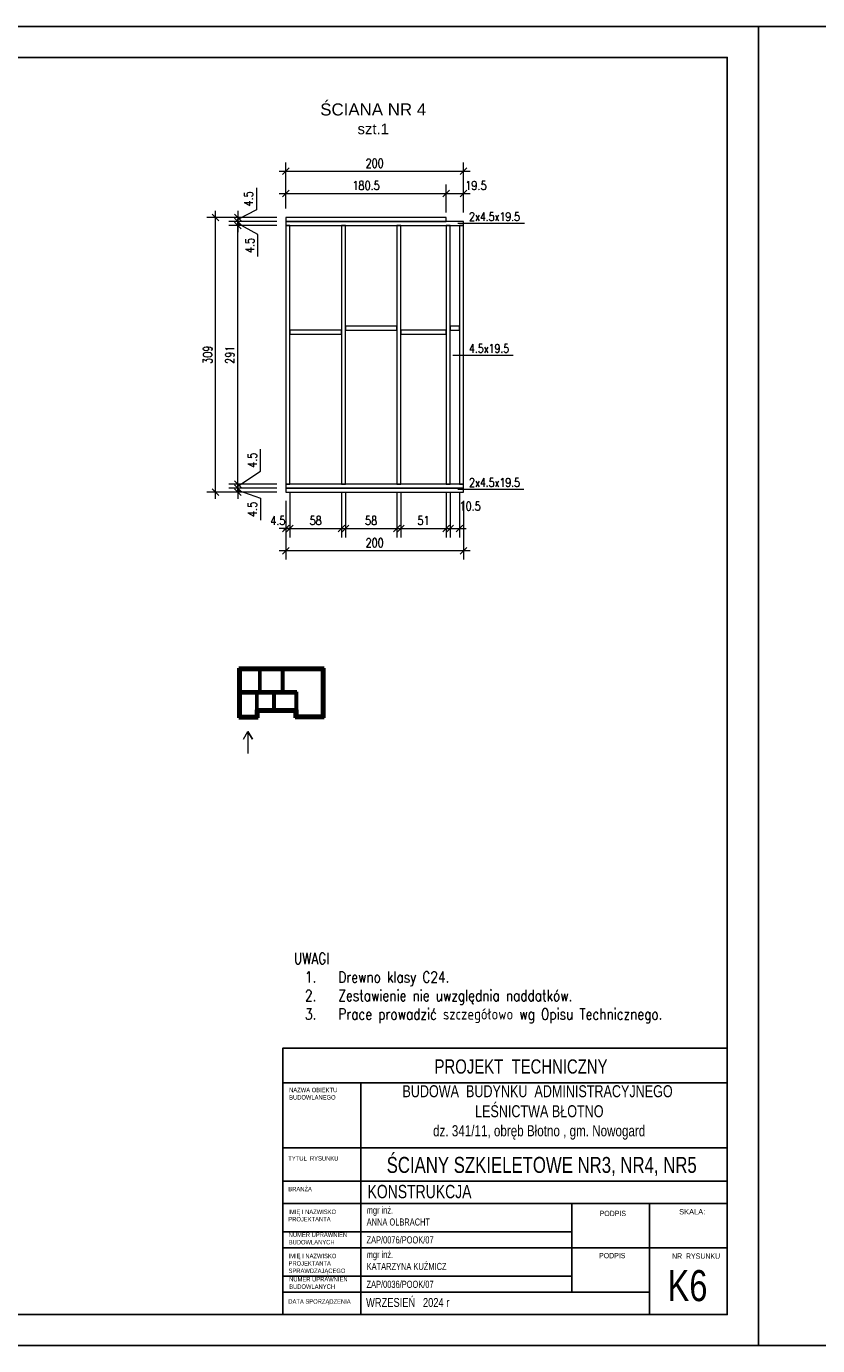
# Model space of a CAD drawing. Header units: inches. Extents: x 72095 to 82628, y -36879 to -32162.
# Tile 27 of 34: x 77604 to 78495, y -35263 to -33778. Entities that reach past the tile are written whole.
import ezdxf
from ezdxf.enums import TextEntityAlignment as Align

# ---------------------------------------------------------------- set-up
doc = ezdxf.new("R2010")
doc.units = ezdxf.units.IN
doc.header["$MEASUREMENT"] = 0
doc.layers.add('_tabelka', color=4, linetype='Continuous')
for name, color, linetype, lineweight in [('Drewno', 2, 'Continuous', 20), ('Opisy', 4, 'Continuous', 20), ('WYMIARY', 6, 'Continuous', 15), ('Ściany nośne', 5, 'Continuous', 50)]:
    doc.layers.add(name, color=color, linetype=linetype, lineweight=lineweight)
doc.styles.add('1-500', font='arial.ttf', dxfattribs={"width": 0.75, "height": 1.25})
doc.styles.add('1. Simplex', font='simplex.shx', dxfattribs={"width": 0.8})
doc.styles.add('Arial', font='arial.ttf')
doc.styles.add('Arial narrow', font='arial.ttf', dxfattribs={"width": 0.75})
doc.styles.add('STYL-1', font='arial.ttf', dxfattribs={"width": 0.75})
doc.dimstyles.new('1_50', dxfattribs={"dimscale": 50, "dimtxt": 0.2, "dimasz": 0.15, "dimexe": 0.2, "dimexo": 0.2, "dimgap": 0.08, "dimtad": 1, "dimdec": 1, "dimzin": 9, "dimdsep": 46, "dimtxsty": '1. Simplex', "dimblk": 'OBLIQUE', "dimcen": 0.15, "dimdle": 0.15, "dimclrd": 256, "dimclre": 256, "dimclrt": 4, "dimadec": 1, "dimazin": 0, "dimtfac": 1, "dimtdec": 0, "dimtmove": 1, "dimatfit": 3, "dimfxl": 1, "dimlwd": -1, "dimlwe": -1, "dimarcsym": 0})

# ---------------------------------------------------------------- blocks, each defined once
blk = doc.blocks.new('_Oblique')
at = {"color": 0, "linetype": 'ByBlock', "lineweight": -2}
blk.add_line((-0.5, -0.5), (0.5, 0.5), dxfattribs=at)
blk = doc.blocks.new('*D316')
at = {"layer": 'Defpoints', "color": 0, "transparency": 16777216}
for p in [(77842.2, -34297.6), (77896.2, -34297.6), (77896.2, -34302.1)]:
    blk.add_point(p, dxfattribs=at)
at = {"layer": 'WYMIARY', "transparency": 16777216}
for p, q in [((77886.2, -34297.6), (77832.2, -34297.6)), ((77886.2, -34302.1), (77832.2, -34302.1)), ((77842.2, -34297.6), (77842.2, -34290.1)), ((77842.2, -34302.1), (77842.2, -34297.6)), ((77842.2, -34302.1), (77842.2, -34297.6)), ((77842.2, -34299.9), (77867.6, -34309.2)), ((77842.2, -34302.1), (77842.2, -34309.6)), ((77867.6, -34309.2), (77867.6, -34333.9))]:
    blk.add_line(p, q, dxfattribs=at)
at = {"layer": 'WYMIARY', "transparency": 16777216, "xscale": 7.5, "yscale": 7.5, "zscale": 7.5}
for p, rotation in [((77842.2, -34297.6), 270), ((77842.2, -34302.1), 90)]:
    blk.add_blockref('_Oblique', p, dxfattribs=dict(at, rotation=rotation))
at = {"layer": 'WYMIARY', "color": 4, "transparency": 16777216, "insert": (77858.6, -34321.6), "char_height": 10, "attachment_point": 5, "rotation": 90, "style": '1. Simplex'}
blk.add_mtext('4.5', dxfattribs=at)
blk = doc.blocks.new('*D317')
at = {"layer": 'Defpoints', "color": 0, "transparency": 16777216}
for p in [(77842.2, -34293.1), (77896.2, -34293.1), (77896.2, -34297.6)]:
    blk.add_point(p, dxfattribs=at)
at = {"layer": 'WYMIARY', "transparency": 16777216}
for p, q in [((77867.6, -34278.7), (77867.6, -34253.9)), ((77842.2, -34295.4), (77867.6, -34278.7)), ((77842.2, -34293.1), (77842.2, -34285.6)), ((77886.2, -34293.1), (77832.2, -34293.1)), ((77886.2, -34297.6), (77832.2, -34297.6)), ((77842.2, -34297.6), (77842.2, -34293.1)), ((77842.2, -34297.6), (77842.2, -34293.1)), ((77842.2, -34297.6), (77842.2, -34305.1))]:
    blk.add_line(p, q, dxfattribs=at)
at = {"layer": 'WYMIARY', "transparency": 16777216, "xscale": 7.5, "yscale": 7.5, "zscale": 7.5}
for p, rotation in [((77842.2, -34293.1), 270), ((77842.2, -34297.6), 90)]:
    blk.add_blockref('_Oblique', p, dxfattribs=dict(at, rotation=rotation))
at = {"layer": 'WYMIARY', "color": 4, "transparency": 16777216, "insert": (77858.6, -34266.3), "char_height": 10, "attachment_point": 5, "rotation": 90, "style": '1. Simplex'}
blk.add_mtext('4.5', dxfattribs=at)
blk = doc.blocks.new('*D318')
at = {"layer": 'Defpoints', "color": 0, "transparency": 16777216}
for p in [(77842.2, -34002.1), (77896.2, -34002.1), (77896.2, -34293.1)]:
    blk.add_point(p, dxfattribs=at)
at = {"layer": 'WYMIARY', "transparency": 16777216}
for p, q in [((77886.2, -34002.1), (77832.2, -34002.1)), ((77842.2, -34300.6), (77842.2, -33994.6)), ((77886.2, -34293.1), (77832.2, -34293.1))]:
    blk.add_line(p, q, dxfattribs=at)
at = {"layer": 'WYMIARY', "transparency": 16777216, "xscale": 7.5, "yscale": 7.5, "zscale": 7.5}
for p, rotation in [((77842.2, -34002.1), 90), ((77842.2, -34293.1), 270)]:
    blk.add_blockref('_Oblique', p, dxfattribs=dict(at, rotation=rotation))
at = {"layer": 'WYMIARY', "color": 4, "transparency": 16777216, "insert": (77833.2, -34147.6), "char_height": 10, "attachment_point": 5, "rotation": 90, "style": '1. Simplex'}
blk.add_mtext('291', dxfattribs=at)
blk = doc.blocks.new('*D319')
at = {"layer": 'Defpoints', "color": 0, "transparency": 16777216}
for p in [(77842.2, -33997.6), (77896.2, -33993.1), (77896.2, -33997.6)]:
    blk.add_point(p, dxfattribs=at)
at = {"layer": 'WYMIARY', "transparency": 16777216}
for p, q in [((77863.2, -33959.8), (77863.2, -33984.6)), ((77863.2, -33984.6), (77842.2, -33995.4)), ((77842.2, -33985.6), (77842.2, -34005.1)), ((77886.2, -33993.1), (77832.2, -33993.1)), ((77886.2, -33997.6), (77832.2, -33997.6))]:
    blk.add_line(p, q, dxfattribs=at)
at = {"layer": 'WYMIARY', "transparency": 16777216, "xscale": 7.5, "yscale": 7.5, "zscale": 7.5}
for p, rotation in [((77842.2, -33993.1), 270), ((77842.2, -33997.6), 90)]:
    blk.add_blockref('_Oblique', p, dxfattribs=dict(at, rotation=rotation))
at = {"layer": 'WYMIARY', "color": 4, "transparency": 16777216, "insert": (77854.2, -33972.2), "char_height": 10, "attachment_point": 5, "rotation": 90, "style": '1. Simplex'}
blk.add_mtext('4.5', dxfattribs=at)
blk = doc.blocks.new('*D320')
at = {"layer": 'Defpoints', "color": 0, "transparency": 16777216}
for p in [(77842.2, -34002.1), (77896.2, -33997.6), (77896.2, -34002.1)]:
    blk.add_point(p, dxfattribs=at)
at = {"layer": 'WYMIARY', "transparency": 16777216}
for p, q in [((77842.2, -33990.1), (77842.2, -34009.6)), ((77886.2, -33997.6), (77832.2, -33997.6)), ((77886.2, -34002.1), (77832.2, -34002.1)), ((77864.7, -34012.1), (77842.2, -33999.9)), ((77864.7, -34036.8), (77864.7, -34012.1))]:
    blk.add_line(p, q, dxfattribs=at)
at = {"layer": 'WYMIARY', "transparency": 16777216, "xscale": 7.5, "yscale": 7.5, "zscale": 7.5}
for p, rotation in [((77842.2, -33997.6), 270), ((77842.2, -34002.1), 90)]:
    blk.add_blockref('_Oblique', p, dxfattribs=dict(at, rotation=rotation))
at = {"layer": 'WYMIARY', "color": 4, "transparency": 16777216, "insert": (77855.7, -34024.5), "char_height": 10, "attachment_point": 5, "rotation": 90, "style": '1. Simplex'}
blk.add_mtext('4.5', dxfattribs=at)
blk = doc.blocks.new('*D321')
at = {"layer": 'Defpoints', "color": 0, "transparency": 16777216}
for p in [(77817.2, -33993.1), (77896.2, -33993.1), (77896.2, -34302.1)]:
    blk.add_point(p, dxfattribs=at)
at = {"layer": 'WYMIARY', "transparency": 16777216}
for p, q in [((77817.2, -34309.6), (77817.2, -33985.6)), ((77886.2, -33993.1), (77807.2, -33993.1)), ((77886.2, -34302.1), (77807.2, -34302.1))]:
    blk.add_line(p, q, dxfattribs=at)
at = {"layer": 'WYMIARY', "transparency": 16777216, "xscale": 7.5, "yscale": 7.5, "zscale": 7.5}
for p, rotation in [((77817.2, -33993.1), 90), ((77817.2, -34302.1), 270)]:
    blk.add_blockref('_Oblique', p, dxfattribs=dict(at, rotation=rotation))
at = {"layer": 'WYMIARY', "color": 4, "transparency": 16777216, "insert": (77808.2, -34147.6), "char_height": 10, "attachment_point": 5, "rotation": 90, "style": '1. Simplex'}
blk.add_mtext('309', dxfattribs=at)
blk = doc.blocks.new('*D322')
at = {"layer": 'Defpoints', "color": 0, "transparency": 16777216}
for p in [(78096.2, -33941), (77896.2, -33993.1), (78096.2, -33997.6)]:
    blk.add_point(p, dxfattribs=at)
at = {"layer": 'WYMIARY', "transparency": 16777216}
for p, q in [((77896.2, -33983.1), (77896.2, -33931)), ((78096.2, -33987.6), (78096.2, -33931)), ((77888.7, -33941), (78103.7, -33941))]:
    blk.add_line(p, q, dxfattribs=at)
at = {"layer": 'WYMIARY', "transparency": 16777216, "xscale": 7.5, "yscale": 7.5, "zscale": 7.5, "rotation": 180}
blk.add_blockref('_Oblique', (77896.2, -33941), dxfattribs=at)
at = {"layer": 'WYMIARY', "transparency": 16777216, "xscale": 7.5, "yscale": 7.5, "zscale": 7.5}
blk.add_blockref('_Oblique', (78096.2, -33941), dxfattribs=at)
at = {"layer": 'WYMIARY', "color": 4, "transparency": 16777216, "insert": (77996.2, -33932), "char_height": 10, "attachment_point": 5, "style": '1. Simplex'}
blk.add_mtext('200', dxfattribs=at)
blk = doc.blocks.new('*D323')
at = {"layer": 'Defpoints', "color": 0, "transparency": 16777216}
for p in [(78076.7, -33966), (77896.2, -33993.1), (78076.7, -33997.6)]:
    blk.add_point(p, dxfattribs=at)
at = {"layer": 'WYMIARY', "transparency": 16777216}
for p, q in [((77896.2, -33983.1), (77896.2, -33956)), ((78076.7, -33987.6), (78076.7, -33956)), ((77888.7, -33966), (78084.2, -33966))]:
    blk.add_line(p, q, dxfattribs=at)
at = {"layer": 'WYMIARY', "transparency": 16777216, "xscale": 7.5, "yscale": 7.5, "zscale": 7.5, "rotation": 180}
blk.add_blockref('_Oblique', (77896.2, -33966), dxfattribs=at)
at = {"layer": 'WYMIARY', "transparency": 16777216, "xscale": 7.5, "yscale": 7.5, "zscale": 7.5}
blk.add_blockref('_Oblique', (78076.7, -33966), dxfattribs=at)
at = {"layer": 'WYMIARY', "color": 4, "transparency": 16777216, "insert": (77986.5, -33957), "char_height": 10, "attachment_point": 5, "style": '1. Simplex'}
blk.add_mtext('180.5', dxfattribs=at)
blk = doc.blocks.new('*D324')
at = {"layer": 'Defpoints', "color": 0, "transparency": 16777216}
for p in [(78096.2, -33966), (78076.7, -33997.6), (78096.2, -33997.6)]:
    blk.add_point(p, dxfattribs=at)
at = {"layer": 'WYMIARY', "transparency": 16777216}
for p, q in [((78076.7, -33987.6), (78076.7, -33956)), ((78096.2, -33987.6), (78096.2, -33956)), ((78069.2, -33966), (78103.7, -33966))]:
    blk.add_line(p, q, dxfattribs=at)
at = {"layer": 'WYMIARY', "transparency": 16777216, "xscale": 7.5, "yscale": 7.5, "zscale": 7.5, "rotation": 180}
blk.add_blockref('_Oblique', (78076.7, -33966), dxfattribs=at)
at = {"layer": 'WYMIARY', "transparency": 16777216, "xscale": 7.5, "yscale": 7.5, "zscale": 7.5}
blk.add_blockref('_Oblique', (78096.2, -33966), dxfattribs=at)
at = {"layer": 'WYMIARY', "color": 4, "transparency": 16777216, "insert": (78110.2, -33957), "char_height": 10, "attachment_point": 5, "style": '1. Simplex'}
blk.add_mtext('19.5', dxfattribs=at)
blk = doc.blocks.new('*D325')
at = {"layer": 'Defpoints', "color": 0, "transparency": 16777216}
for p in [(77900.7, -34293.1), (77958.7, -34293.1), (77958.7, -34343.2)]:
    blk.add_point(p, dxfattribs=at)
at = {"layer": 'WYMIARY', "transparency": 16777216}
for p, q in [((77900.7, -34303.1), (77900.7, -34353.2)), ((77958.7, -34303.1), (77958.7, -34353.2)), ((77893.2, -34343.2), (77966.2, -34343.2))]:
    blk.add_line(p, q, dxfattribs=at)
at = {"layer": 'WYMIARY', "transparency": 16777216, "xscale": 7.5, "yscale": 7.5, "zscale": 7.5, "rotation": 180}
blk.add_blockref('_Oblique', (77900.7, -34343.2), dxfattribs=at)
at = {"layer": 'WYMIARY', "transparency": 16777216, "xscale": 7.5, "yscale": 7.5, "zscale": 7.5}
blk.add_blockref('_Oblique', (77958.7, -34343.2), dxfattribs=at)
at = {"layer": 'WYMIARY', "color": 4, "transparency": 16777216, "insert": (77929.7, -34334.2), "char_height": 10, "attachment_point": 5, "style": '1. Simplex'}
blk.add_mtext('58', dxfattribs=at)
blk = doc.blocks.new('*D326')
at = {"layer": 'Defpoints', "color": 0, "transparency": 16777216}
for p in [(77963.2, -34293.1), (78021.2, -34293.1), (78021.2, -34343.2)]:
    blk.add_point(p, dxfattribs=at)
at = {"layer": 'WYMIARY', "transparency": 16777216}
for p, q in [((77963.2, -34303.1), (77963.2, -34353.2)), ((78021.2, -34303.1), (78021.2, -34353.2)), ((77955.7, -34343.2), (78028.7, -34343.2))]:
    blk.add_line(p, q, dxfattribs=at)
at = {"layer": 'WYMIARY', "transparency": 16777216, "xscale": 7.5, "yscale": 7.5, "zscale": 7.5, "rotation": 180}
blk.add_blockref('_Oblique', (77963.2, -34343.2), dxfattribs=at)
at = {"layer": 'WYMIARY', "transparency": 16777216, "xscale": 7.5, "yscale": 7.5, "zscale": 7.5}
blk.add_blockref('_Oblique', (78021.2, -34343.2), dxfattribs=at)
at = {"layer": 'WYMIARY', "color": 4, "transparency": 16777216, "insert": (77992.2, -34334.2), "char_height": 10, "attachment_point": 5, "style": '1. Simplex'}
blk.add_mtext('58', dxfattribs=at)
blk = doc.blocks.new('*D327')
at = {"layer": 'Defpoints', "color": 0, "transparency": 16777216}
for p in [(77896.2, -34302.1), (77900.7, -34293.1), (77896.2, -34343.2)]:
    blk.add_point(p, dxfattribs=at)
at = {"layer": 'WYMIARY', "transparency": 16777216}
for p, q in [((77900.7, -34303.1), (77900.7, -34353.2)), ((77896.2, -34312.1), (77896.2, -34353.2)), ((77896.2, -34343.2), (77888.7, -34343.2)), ((77900.7, -34343.2), (77896.2, -34343.2)), ((77900.7, -34343.2), (77908.2, -34343.2))]:
    blk.add_line(p, q, dxfattribs=at)
at = {"layer": 'WYMIARY', "transparency": 16777216, "xscale": 7.5, "yscale": 7.5, "zscale": 7.5}
blk.add_blockref('_Oblique', (77896.2, -34343.2), dxfattribs=at)
at = {"layer": 'WYMIARY', "transparency": 16777216, "xscale": 7.5, "yscale": 7.5, "zscale": 7.5, "rotation": 180}
blk.add_blockref('_Oblique', (77900.7, -34343.2), dxfattribs=at)
at = {"layer": 'WYMIARY', "color": 4, "transparency": 16777216, "insert": (77887.2, -34334.2), "char_height": 10, "attachment_point": 5, "style": '1. Simplex'}
blk.add_mtext('4.5', dxfattribs=at)
blk = doc.blocks.new('*D328')
at = {"layer": 'Defpoints', "color": 0, "transparency": 16777216}
for p in [(77896.2, -34302.1), (78096.2, -34302.1), (77896.2, -34368.2)]:
    blk.add_point(p, dxfattribs=at)
at = {"layer": 'WYMIARY', "transparency": 16777216}
for p, q in [((77896.2, -34312.1), (77896.2, -34378.2)), ((78096.2, -34312.1), (78096.2, -34378.2)), ((78103.7, -34368.2), (77888.7, -34368.2))]:
    blk.add_line(p, q, dxfattribs=at)
at = {"layer": 'WYMIARY', "transparency": 16777216, "xscale": 7.5, "yscale": 7.5, "zscale": 7.5, "rotation": 180}
blk.add_blockref('_Oblique', (77896.2, -34368.2), dxfattribs=at)
at = {"layer": 'WYMIARY', "transparency": 16777216, "xscale": 7.5, "yscale": 7.5, "zscale": 7.5}
blk.add_blockref('_Oblique', (78096.2, -34368.2), dxfattribs=at)
at = {"layer": 'WYMIARY', "color": 4, "transparency": 16777216, "insert": (77996.2, -34359.2), "char_height": 10, "attachment_point": 5, "style": '1. Simplex'}
blk.add_mtext('200', dxfattribs=at)
blk = doc.blocks.new('*D329')
at = {"layer": 'Defpoints', "color": 0, "transparency": 16777216}
for p in [(78025.7, -34293.1), (78076.7, -34293.1), (78076.7, -34343.2)]:
    blk.add_point(p, dxfattribs=at)
at = {"layer": 'WYMIARY', "transparency": 16777216}
for p, q in [((78025.7, -34303.1), (78025.7, -34353.2)), ((78076.7, -34303.1), (78076.7, -34353.2)), ((78018.2, -34343.2), (78084.2, -34343.2))]:
    blk.add_line(p, q, dxfattribs=at)
at = {"layer": 'WYMIARY', "transparency": 16777216, "xscale": 7.5, "yscale": 7.5, "zscale": 7.5, "rotation": 180}
blk.add_blockref('_Oblique', (78025.7, -34343.2), dxfattribs=at)
at = {"layer": 'WYMIARY', "transparency": 16777216, "xscale": 7.5, "yscale": 7.5, "zscale": 7.5}
blk.add_blockref('_Oblique', (78076.7, -34343.2), dxfattribs=at)
at = {"layer": 'WYMIARY', "color": 4, "transparency": 16777216, "insert": (78051.2, -34334.2), "char_height": 10, "attachment_point": 5, "style": '1. Simplex'}
blk.add_mtext('51', dxfattribs=at)
blk = doc.blocks.new('*D330')
at = {"layer": 'Defpoints', "color": 0, "transparency": 16777216}
for p in [(78081.2, -34293.1), (78091.7, -34293.1), (78091.7, -34343.2)]:
    blk.add_point(p, dxfattribs=at)
at = {"layer": 'WYMIARY', "transparency": 16777216}
for p, q in [((78081.2, -34303.1), (78081.2, -34353.2)), ((78091.7, -34303.1), (78091.7, -34353.2)), ((78073.7, -34343.2), (78099.2, -34343.2))]:
    blk.add_line(p, q, dxfattribs=at)
at = {"layer": 'WYMIARY', "transparency": 16777216, "xscale": 7.5, "yscale": 7.5, "zscale": 7.5, "rotation": 180}
blk.add_blockref('_Oblique', (78081.2, -34343.2), dxfattribs=at)
at = {"layer": 'WYMIARY', "transparency": 16777216, "xscale": 7.5, "yscale": 7.5, "zscale": 7.5}
blk.add_blockref('_Oblique', (78091.7, -34343.2), dxfattribs=at)
at = {"layer": 'WYMIARY', "color": 4, "transparency": 16777216, "insert": (78103.6, -34318), "char_height": 10, "attachment_point": 5, "style": '1. Simplex'}
blk.add_mtext('10.5', dxfattribs=at)

msp = doc.modelspace()

# ---------------------------------------------------------------- linework, layer by layer
at = {"layer": '_tabelka', "linetype": 'Continuous'}
for p, q in [((78393, -34927.954), (77893, -34927.954)), ((78393, -34967.017), (77893, -34967.017)), ((77980.5, -34967.017), (77980.5, -35227.954)), ((78393, -35040.454), (77893, -35040.454)), ((78393, -35040.454), (77893, -35040.454)), ((78393, -35077.954), (77893, -35077.954)), ((78393, -35102.954), (77893, -35102.954)), ((78218, -35202.954), (78218, -35102.954)), ((78305.5, -35227.954), (78305.5, -35102.954)), ((78218, -35134.954), (77893, -35134.954)), ((78305.5, -35152.954), (77893, -35152.954)), ((78305.5, -35152.954), (78393, -35152.954)), ((78218, -35184.954), (77893, -35184.954)), ((78305.5, -35202.954), (77893, -35202.954))]:
    msp.add_line(p, q, dxfattribs=at)
at = {"layer": '_tabelka', "linetype": 'Continuous', "ltscale": 10}
for points in [[(76328, -35262.954), (78428, -35262.954), (78428, -33777.954), (76328, -33777.954)], [(78428, -35262.954), (80528, -35262.954), (80528, -33777.954), (78428, -33777.954)], [(76428, -35227.954), (78393, -35227.954), (78393, -33812.954), (76428, -33812.954)]]:
    msp.add_lwpolyline(points, close=True, dxfattribs=at)
at = {"layer": '_tabelka', "linetype": 'Continuous'}
msp.add_lwpolyline([(77893, -35227.954), (78393, -35227.954), (78393, -34927.954), (77893, -34927.954)], close=True, dxfattribs=at)
msp.add_lwpolyline([(77893, -35227.954), (78393, -35227.954), (78393, -34927.954), (77893, -34927.954)], close=True, dxfattribs=at)
at = {"layer": 'Drewno'}
for points in [[(77896.207, -33993.127), (77896.207, -33997.627), (78076.707, -33997.627), (78076.707, -33993.127)], [(77896.207, -33997.627), (77896.207, -34002.127), (78096.207, -34002.127), (78096.207, -33997.627)], [(77896.207, -34293.127), (77900.707, -34293.127), (77900.707, -34002.127), (77896.207, -34002.127)], [(77963.207, -34002.127), (77958.707, -34002.127), (77958.707, -34293.127), (77963.207, -34293.127)], [(78025.707, -34002.127), (78021.207, -34002.127), (78021.207, -34293.127), (78025.707, -34293.127)], [(78081.207, -34002.127), (78076.707, -34002.127), (78076.707, -34293.127), (78081.207, -34293.127)], [(78096.207, -34002.127), (78091.707, -34002.127), (78091.707, -34293.127), (78096.207, -34293.127)], [(77900.707, -34119.877), (77900.707, -34124.377), (77958.707, -34124.377), (77958.707, -34119.877)], [(77963.207, -34115.377), (77963.207, -34119.877), (78021.207, -34119.877), (78021.207, -34115.377)], [(78025.707, -34119.877), (78025.707, -34124.377), (78076.707, -34124.377), (78076.707, -34119.877)], [(78081.207, -34115.377), (78081.207, -34119.877), (78091.707, -34119.877), (78091.707, -34115.377)], [(78096.207, -34297.627), (78096.207, -34293.127), (77896.207, -34293.127), (77896.207, -34297.627)], [(78096.207, -34302.127), (78096.207, -34297.627), (77896.207, -34297.627), (77896.207, -34302.127)]]:
    msp.add_lwpolyline(points, close=True, dxfattribs=at)
at = {"layer": 'WYMIARY'}
for p, q in [((78164.918, -33999.93), (78089.821, -33999.93)), ((78151.918, -34148.299), (78084.045, -34148.299)), ((78163.918, -34299.165), (78089.821, -34299.165))]:
    msp.add_line(p, q, dxfattribs=at)
at = {"layer": 'WYMIARY', "color": 1}
msp.add_lwpolyline([(77848.555, -34580.171), (77853.555, -34571.511), (77858.555, -34580.171), (77853.555, -34571.511), (77853.555, -34596.511)], dxfattribs=at)
at = {"layer": 'Ściany nośne', "color": 4, "ltscale": 35}
for p, q in [((77939.289, -34500.401), (77843.279, -34500.401)), ((77843.279, -34556.211), (77843.279, -34500.401)), ((77937.339, -34502.351), (77845.229, -34502.351)), ((77845.229, -34554.261), (77845.229, -34502.351)), ((77866.819, -34527.206), (77866.819, -34502.351)), ((77867.519, -34527.206), (77867.519, -34502.351)), ((77892.619, -34527.206), (77892.619, -34502.351)), ((77893.319, -34527.206), (77893.319, -34502.351)), ((77937.339, -34554.261), (77937.339, -34502.351)), ((77939.289, -34556.211), (77939.289, -34500.401)), ((77908.489, -34527.206), (77845.229, -34527.206)), ((77908.489, -34528.406), (77845.229, -34528.406)), ((77863.279, -34528.406), (77863.279, -34547.261)), ((77863.979, -34547.261), (77863.979, -34528.406)), ((77882.749, -34547.261), (77882.749, -34528.406)), ((77883.449, -34547.261), (77883.449, -34528.406)), ((77907.789, -34547.261), (77907.789, -34528.406)), ((77908.489, -34547.261), (77908.489, -34527.206)), ((77845.229, -34554.261), (77863.279, -34554.261)), ((77863.279, -34554.261), (77863.279, -34547.261)), ((77908.489, -34547.261), (77863.279, -34547.261)), ((77865.229, -34556.211), (77865.229, -34549.211)), ((77906.539, -34549.211), (77865.229, -34549.211)), ((77906.539, -34556.211), (77906.539, -34549.211)), ((77908.489, -34547.261), (77908.489, -34554.261)), ((77937.339, -34554.261), (77908.489, -34554.261)), ((77843.279, -34556.211), (77865.229, -34556.211)), ((77939.289, -34556.211), (77906.539, -34556.211))]:
    msp.add_line(p, q, dxfattribs=at)

# ---------------------------------------------------------------- texts
at = {"layer": '_tabelka', "linetype": 'Continuous', "style": 'Arial narrow'}
msp.add_text('SKALA:', height=6, dxfattribs=at).set_placement((78338.861, -35109.289), align=Align.TOP_LEFT)
at = {"layer": '_tabelka', "linetype": 'Continuous'}
for s, insert, char_height, width, attachment_point, style in [('PROJEKT  TECHNICZNY', (78160.906, -34940.742), 16, 627.98218, 2, 'Arial narrow'), ('\\H0.75x;BUDOWA  BUDYNKU  ADMINISTRACYJNEGO\\P LEŚNICTWA BŁOTNO\\P\\H0.9259x; dz. 341/11, obręb Błotno , gm. Nowogard', (78179.51, -34969.851), 18, 597.29156, 2, '1-500'), ('NAZWA OBIEKTU\\PBUDOWLANEGO', (77899.925, -34972.692), 5, 277.17637, 1, 'Arial narrow'), ('TYTUŁ  RYSUNKU', (77899.019, -35049.723), 5, 277.17637, 1, 'Arial narrow'), ('ŚCIANY SZKIELETOWE NR3, NR4, NR5', (78184.177, -35050.54), 18, 589.37616, 2, 'STYL-1'), ('BRANŻA', (77899.019, -35084.23), 5, 277.17637, 1, 'Arial narrow'), ('\\pxql;KONSTRUKCJA ', (78302.154, -35082.028), 15, 627.98218, 2, 'Arial narrow'), ('mgr inż.\\PANNA OLBRACHT', (77987.213, -35106.477), 8, 277.17637, 1, 'Arial narrow'), ('IMIĘ I NAZWISKO \\PPROJEKTANTA', (77899.019, -35109.837), 5, 277.17637, 1, 'Arial narrow'), ('PODPIS ', (78249.353, -35111.174), 6, 277.17637, 1, 'Arial narrow'), ('NUMER UPRAWNIEŃ \\PBUDOWLANYCH', (77899.464, -35135.7), 5, 277.17637, 1, 'Arial narrow'), ('IMIĘ I NAZWISKO \\PPROJEKTANTA\\PSPRAWDZAJĄCEGO', (77899.304, -35159.566), 5, 277.17637, 1, 'Arial narrow'), ('mgr inż.\\PKATARZYNA KUŹMICZ', (77987.213, -35156.477), 8, 277.17637, 1, 'Arial narrow'), ('PODPIS  ', (78248.784, -35158.628), 6, 277.17637, 1, 'Arial narrow'), ('NR  RYSUNKU', (78330.847, -35159.165), 6, 72.14614, 1, 'Arial narrow'), ('K6', (78325.871, -35177.89), 35, 65.0967, 1, 'Arial narrow'), ('NUMER UPRAWNIEŃ \\PBUDOWLANYCH', (77899.985, -35185.718), 5, 277.17637, 1, 'Arial narrow'), ('WRZESIEŃ   2024 r', (77986.504, -35209.382), 10, 277.17637, 1, 'Arial narrow'), ('DATA SPORZĄDZENIA', (77899.019, -35210.779), 5, 277.17637, 1, 'Arial narrow')]:
    msp.add_mtext(s, dxfattribs=dict(at, insert=insert, char_height=char_height, width=width, attachment_point=attachment_point, style=style))
at = {"layer": '_tabelka', "char_height": 8, "width": 277.17637, "attachment_point": 5, "style": 'Arial narrow'}
for s, insert in [('ZAP/0076/POOK/07', (78024.781, -35144.003)), ('ZAP/0036/POOK/07', (78024.781, -35194.003))]:
    msp.add_mtext(s, dxfattribs=dict(at, insert=insert))
at = {"layer": 'Opisy', "color": 7, "lineweight": 0, "insert": (77994.562, -33882.079), "char_height": 13.6, "width": 172.96324, "attachment_point": 5, "style": 'Arial'}
msp.add_mtext('ŚCIANA NR 4\\P\\C4;\\H0.8823529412x;szt.1', dxfattribs=at)
at = {"layer": 'Opisy', "char_height": 9.6, "width": 208.09715, "attachment_point": 4, "style": '1. Simplex'}
for s, insert in [('\\A1;2x4.5x19.5 ', (78102.418, -33992.13)), ('\\A1;4.5x19.5 ', (78102.418, -34140.499)), ('\\A1;2x4.5x19.5 ', (78102.418, -34291.365))]:
    msp.add_mtext(s, dxfattribs=dict(at, insert=insert))
at = {"layer": 'Opisy', "color": 7, "insert": (77905.209, -34900.145), "char_height": 12.5, "width": 476.5484, "attachment_point": 7, "style": '1. Simplex'}
msp.add_mtext('\\pxt4.6666;UWAGI\\P\\pi-3,l4,t4;1.^IDrewno klasy C24.\\P{\\C0;2.^IZestawienie nie uwzględnia naddatków.\\P}3.^IPrace prowadzić szczegółowo wg Opisu Technicznego.', dxfattribs=at)

# ---------------------------------------------------------------- dimensions: what is measured, and where the dimension line sits
at = {"layer": 'WYMIARY'}
for base, p1, p2, picture, middle in [((78096.207, -33941.008), (77896.207, -33993.127), (78096.207, -33997.627), '*D322', (77996.207, -33932.008)), ((78076.707, -33966.008), (77896.207, -33993.127), (78076.707, -33997.627), '*D323', (77986.457, -33957.008)), ((77896.207, -34368.245), (78096.207, -34302.127), (77896.207, -34302.127), '*D328', (77996.207, -34359.245)), ((78076.707, -34343.245), (78025.707, -34293.127), (78076.707, -34293.127), '*D329', (78051.207, -34334.245))]:
    dim = msp.add_linear_dim(base=base, p1=p1, p2=p2, dimstyle='1_50', dxfattribs=at)
    dim.commit()
    dim.dimension.update_dxf_attribs({"geometry": picture, "text_midpoint": middle})
for base, p1, p2, angle, picture, middle in [((77842.207, -33997.627), (77896.207, -33993.127), (77896.207, -33997.627), 270, '*D319', (77863.207, -33980.577)), ((77842.207, -34002.127), (77896.207, -33997.627), (77896.207, -34002.127), 270, '*D320', (77864.707, -34016.077)), ((77842.207, -34293.127), (77896.207, -34297.627), (77896.207, -34293.127), 90, '*D317', (77867.607, -34274.677)), ((77842.207, -34297.627), (77896.207, -34302.127), (77896.207, -34297.627), 90, '*D316', (77867.607, -34313.177))]:
    dim = msp.add_linear_dim(base=base, p1=p1, p2=p2, angle=angle, dimstyle='1_50', dxfattribs=at)
    dim.commit()
    dim.dimension.update_dxf_attribs({"geometry": picture, "text_midpoint": middle, "dimtype": 160})
for base, p1, p2, picture, middle in [((78096.207, -33966.008), (78076.707, -33997.627), (78096.207, -33997.627), '*D324', (78110.207, -33966.008)), ((77896.207, -34343.245), (77900.707, -34293.127), (77896.207, -34302.127), '*D327', (77887.207, -34343.245)), ((77958.707, -34343.245), (77900.707, -34293.127), (77958.707, -34293.127), '*D325', (77929.707, -34343.245)), ((78021.207, -34343.245), (77963.207, -34293.127), (78021.207, -34293.127), '*D326', (77992.207, -34343.245)), ((78091.707, -34343.245), (78081.207, -34293.127), (78091.707, -34293.127), '*D330', (78103.557, -34327.045))]:
    dim = msp.add_linear_dim(base=base, p1=p1, p2=p2, dimstyle='1_50', dxfattribs=at)
    dim.commit()
    dim.dimension.update_dxf_attribs({"geometry": picture, "text_midpoint": middle, "dimtype": 160})
for base, p1, p2, picture, middle in [((77817.207, -33993.127), (77896.207, -34302.127), (77896.207, -33993.127), '*D321', (77808.207, -34147.627)), ((77842.207, -34002.127), (77896.207, -34293.127), (77896.207, -34002.127), '*D318', (77833.207, -34147.627))]:
    dim = msp.add_linear_dim(base=base, p1=p1, p2=p2, angle=90, dimstyle='1_50', dxfattribs=at)
    dim.commit()
    dim.dimension.update_dxf_attribs({"geometry": picture, "text_midpoint": middle})

doc.saveas('drawing.dxf')
